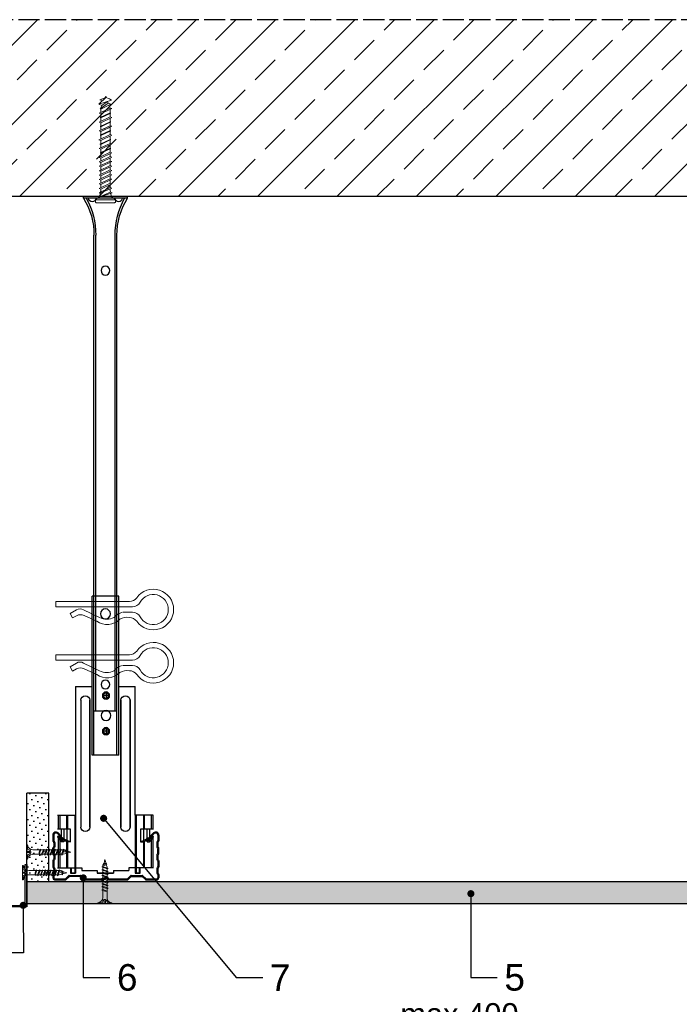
# Model space of a CAD drawing. Header units: millimetres. Extents: x 2264 to 5084, y 1145 to 2026.
# Tile 11 of 12: x 4338 to 4711, y 1469 to 2026. Entities that reach past the tile are written whole.
import ezdxf
from ezdxf import colors
from ezdxf.entities.mleader import LeaderData, LeaderLine
from ezdxf.math import Vec2, Vec3

# ---------------------------------------------------------------- set-up
doc = ezdxf.new("R2010")
doc.units = ezdxf.units.MM
doc.linetypes.add('ACAD_ISO02W100', pattern=[15, 12, -3])
for name, color, linetype, lineweight in [('_RIGIPS AKCESORIA', 7, 'Continuous', 18), ('_RIGIPS G-K', 7, 'Continuous', 25), ('_RIGIPS PROFIL', 7, 'Continuous', 9), ('PRZERYWANA', 7, 'ACAD_ISO02W100', 25)]:
    doc.layers.add(name, color=color, linetype=linetype, lineweight=lineweight)
doc.layers.add('A-ANNO-REV-03', color=7, linetype='Continuous')
doc.styles.get("Standard").update_dxf_attribs({"font": 'arial.ttf'})
doc.dimstyles.new('ISO-25', dxfattribs={"dimtxt": 2.5, "dimasz": 2.5, "dimexe": 1.25, "dimexo": 0.625, "dimtad": 1, "dimtxsty": 'Standard', "dimcen": 2.5, "dimadec": 0, "dimazin": 0, "dimtfac": 1, "dimtmove": 0, "dimatfit": 3, "dimfxl": 1, "dimarcsym": 0})

# ---------------------------------------------------------------- blocks, each defined once
blk = doc.blocks.new('TN 25')
at = {"layer": '_RIGIPS AKCESORIA'}
for p, q in [((0, -0.84), (0, 7.16)), ((0, 7.16), (0.46, 7.16)), ((0.46, 7.16), (0.46, 4.78)), ((0.46, 4.78), (0, 4.78)), ((0, 3.5), (1.77, 3.5)), ((0, 2.83), (1.77, 2.83)), ((0.46, 1.64), (0, 1.64)), ((0.46, -0.84), (0.46, 1.64)), ((1.77, 3.5), (1.77, 4.2)), ((1.77, 2.83), (1.77, 2.18)), ((3.02, 4.46), (8.47, 4.46)), ((7.49, 2.01), (3.55, 2.01)), ((7.12, 4.46), (7.12, 3.18)), ((8.03, 2.01), (7.12, 4.46)), ((7.12, 3.18), (7.65, 1.53)), ((7.65, 1.53), (8.03, 2.01)), ((9.41, 2.01), (8.03, 2.01)), ((8.47, 4.46), (8.79, 5)), ((9.61, 1.51), (8.47, 4.46)), ((8.79, 5), (9.93, 2.01)), ((9, 4.46), (10.1, 4.46)), ((9.93, 2.01), (9.61, 1.51)), ((11.04, 2.01), (9.93, 2.01)), ((10.1, 4.46), (10.41, 5)), ((11.23, 1.51), (10.1, 4.46)), ((10.41, 5), (11.56, 2.01)), ((10.62, 4.46), (11.67, 4.46)), ((11.56, 2.01), (11.23, 1.51)), ((12.61, 2.01), (11.56, 2.01)), ((11.67, 4.46), (11.99, 5)), ((12.81, 1.51), (11.67, 4.46)), ((11.99, 5), (13.14, 2.01)), ((12.2, 4.46), (13.21, 4.46)), ((13.14, 2.01), (12.81, 1.51)), ((14.15, 2.01), (13.14, 2.01)), ((13.21, 4.46), (13.52, 5)), ((14.34, 1.51), (13.21, 4.46)), ((13.52, 5), (14.67, 2.01)), ((13.73, 4.46), (14.8, 4.46)), ((14.67, 2.01), (14.34, 1.51)), ((15.74, 2.01), (14.67, 2.01)), ((14.8, 4.46), (15.12, 5)), ((15.94, 1.51), (14.8, 4.46)), ((15.12, 5), (16.26, 2.01)), ((15.33, 4.46), (16.42, 4.46)), ((16.26, 2.01), (15.94, 1.51)), ((17.36, 2.01), (16.26, 2.01)), ((16.42, 4.46), (16.73, 5)), ((17.55, 1.51), (16.42, 4.46)), ((16.73, 5), (17.88, 2.01)), ((16.94, 4.46), (17.99, 4.46)), ((17.88, 2.01), (17.55, 1.51)), ((18.93, 2.01), (17.88, 2.01)), ((17.99, 4.46), (18.31, 5)), ((19.13, 1.51), (17.99, 4.46)), ((18.31, 5), (19.45, 2.01)), ((18.52, 4.46), (19.68, 4.46)), ((19.45, 2.01), (19.13, 1.51)), ((19.45, 2.01), (20.62, 2.01)), ((19.68, 4.46), (20, 5)), ((20.82, 1.51), (19.68, 4.46)), ((20, 5), (21.14, 2.01)), ((20.21, 4.46), (20.7, 4.46)), ((20.7, 4.46), (22.28, 3.98)), ((21.14, 2.01), (20.82, 1.51)), ((21.14, 2.01), (21.81, 2.12)), ((21.85, 1.83), (21.67, 3.28)), ((21.67, 3.28), (22.14, 2.4)), ((22.14, 2.4), (21.85, 1.83)), ((22.7, 2.36), (22.14, 2.4)), ((22.28, 3.98), (22.56, 4.37)), ((22.7, 2.36), (22.28, 3.98)), ((22.56, 4.37), (23.03, 2.71)), ((23.03, 2.71), (22.7, 2.36)), ((22.71, 3.85), (25, 3.24)), ((25, 3.24), (23.03, 2.71)), ((0, -0.84), (0.46, -0.84))]:
    blk.add_line(p, q, dxfattribs=at)
for centre, major_axis, ratio, start_param, end_param in [((3.09, 7.67), (0.17, 3.2), 0.826134, 1.773653, 3.180586), ((-0.04, 0.9), (0, 3.93), 0.848176, -0.720942, -0.151112), ((3.37, -1.57), (0.28, 3.57), 0.832181, 0.035984, 1.430787), ((-2.73, 15.91), (0, 14.76), 0.848176, 3.399396, 3.475072), ((0.59, 4.62), (0, 2.81), 0.848176, 3.475072, 3.862535), ((1.66, 3.18), (0, 0.895), 0.848176, -1.552777, -0.720942), ((1.66, 3.18), (0, 0.895), 0.848176, 3.862535, 4.730408)]:
    blk.add_ellipse(centre, major_axis=major_axis, ratio=ratio, start_param=start_param, end_param=end_param, dxfattribs=at)
blk = doc.blocks.new('CD 60 ULTRASTIL')
h = blk.add_hatch()
h.set_pattern_fill('ANSI31', color=256, scale=0.3, style=0)
h.paths.add_polyline_path([(542.88, 684.5, -0.302776), (543.49, 684.5), (544.54, 683.79, 0.148069), (544.85, 683.7), (555.42, 683.7, 0.198912), (555.81, 683.86), (557.38, 685.44, -0.198912), (557.77, 685.6), (563.59, 685.6, -0.198912), (563.98, 685.44), (565.55, 683.86, 0.198912), (565.94, 683.7), (572.18, 683.7, 0.414214), (573.18, 684.7), (573.18, 686.74, 0.198912), (573.02, 687.12), (572.74, 687.4, -0.198912), (572.58, 687.79), (572.58, 689.87, -0.198912), (572.74, 690.26), (573.02, 690.54, 0.198912), (573.18, 690.93), (573.18, 694.47, 0.198912), (573.02, 694.86), (572.74, 695.14, -0.198912), (572.58, 695.53), (572.58, 697.61, -0.198912), (572.74, 698), (573.02, 698.28, 0.198912), (573.18, 698.67), (573.18, 701.47, 0.198912), (573.02, 701.86), (572.74, 702.14, -0.198912), (572.58, 702.53), (572.58, 704.61, -0.198912), (572.74, 705), (573.02, 705.28, 0.198912), (573.18, 705.67), (573.18, 708.9, 0.666128), (570.12, 710.18), (568.55, 708.63), (568.93, 708.24), (570.5, 709.79, -0.666128), (572.63, 708.9), (572.63, 705.9, -0.198912), (572.47, 705.51), (572.19, 705.23, 0.198912), (572.03, 704.84), (572.03, 702.3, 0.198912), (572.19, 701.91), (572.47, 701.63, -0.198912), (572.63, 701.25), (572.63, 698.9, -0.198912), (572.47, 698.51), (572.19, 698.23, 0.198912), (572.03, 697.84), (572.03, 695.3, 0.198912), (572.19, 694.91), (572.47, 694.63, -0.198912), (572.63, 694.25), (572.63, 691.16, -0.198912), (572.47, 690.77), (572.19, 690.49, 0.198912), (572.03, 690.1), (572.03, 687.56, 0.198912), (572.19, 687.17), (572.47, 686.9, -0.198912), (572.63, 686.51), (572.63, 684.7, -0.414214), (572.18, 684.25), (566.17, 684.25, -0.198912), (565.78, 684.41), (564.2, 685.99, 0.198912), (563.82, 686.15), (557.55, 686.15, 0.198912), (557.16, 685.99), (555.58, 684.41, -0.198912), (555.19, 684.25), (545.01, 684.25, -0.148069), (544.71, 684.34), (543.49, 685.16, 0.302776), (542.88, 685.16), (541.65, 684.34, -0.148069), (541.35, 684.25), (531.17, 684.25, -0.198912), (530.78, 684.41), (529.2, 685.99, 0.198912), (528.82, 686.15), (522.55, 686.15, 0.198912), (522.16, 685.99), (520.58, 684.41, -0.198912), (520.19, 684.25), (514.18, 684.25, -0.414214), (513.73, 684.7), (513.73, 686.51, -0.198912), (513.89, 686.9), (514.17, 687.17, 0.198912), (514.33, 687.56), (514.33, 690.1, 0.198912), (514.17, 690.49), (513.89, 690.77, -0.198912), (513.73, 691.16), (513.73, 694.25, -0.198912), (513.89, 694.63), (514.17, 694.91, 0.198912), (514.33, 695.3), (514.33, 697.84, 0.198912), (514.17, 698.23), (513.89, 698.51, -0.198912), (513.73, 698.9), (513.73, 701.25, -0.198912), (513.89, 701.63), (514.17, 701.91, 0.198912), (514.33, 702.3), (514.33, 704.84, 0.198912), (514.17, 705.23), (513.89, 705.51, -0.198912), (513.73, 705.9), (513.73, 708.9, -0.666128), (515.86, 709.79), (517.43, 708.24), (517.81, 708.63), (516.25, 710.18, 0.666128), (513.18, 708.9), (513.18, 705.67, 0.198912), (513.34, 705.28), (513.62, 705, -0.198912), (513.78, 704.61), (513.78, 702.53, -0.198912), (513.62, 702.14), (513.34, 701.86, 0.198912), (513.18, 701.47), (513.18, 698.67, 0.198912), (513.34, 698.28), (513.62, 698, -0.198912), (513.78, 697.61), (513.78, 695.53, -0.198912), (513.62, 695.14), (513.34, 694.86, 0.198912), (513.18, 694.47), (513.18, 690.93, 0.198912), (513.34, 690.54), (513.62, 690.26, -0.198912), (513.78, 689.87), (513.78, 687.79, -0.198912), (513.62, 687.4), (513.34, 687.12, 0.198912), (513.18, 686.74), (513.18, 684.7, 0.414214), (514.18, 683.7), (520.42, 683.7, 0.198912), (520.81, 683.86), (522.38, 685.44, -0.198912), (522.77, 685.6), (528.59, 685.6, -0.198912), (528.98, 685.44), (530.55, 683.86, 0.198912), (530.94, 683.7), (541.51, 683.7, 0.148069), (541.82, 683.79)])
for p, q in [((513.18, 708.9), (513.18, 705.67)), ((513.73, 708.9), (513.73, 705.9)), ((515.86, 709.79), (517.43, 708.24)), ((516.25, 710.18), (517.81, 708.63)), ((517.43, 708.24), (517.81, 708.63)), ((570.12, 710.18), (568.55, 708.63)), ((568.93, 708.24), (568.55, 708.63)), ((570.5, 709.79), (568.93, 708.24)), ((572.63, 708.9), (572.63, 705.9)), ((573.18, 708.9), (573.18, 705.67)), ((513.34, 705.28), (513.62, 705)), ((513.34, 701.86), (513.62, 702.14)), ((513.78, 704.61), (513.78, 702.53)), ((513.89, 705.51), (514.17, 705.23)), ((513.89, 701.63), (514.17, 701.91)), ((514.33, 704.84), (514.33, 702.3)), ((572.03, 704.84), (572.03, 702.3)), ((572.47, 705.51), (572.19, 705.23)), ((572.47, 701.63), (572.19, 701.91)), ((572.58, 704.61), (572.58, 702.53)), ((573.02, 705.28), (572.74, 705)), ((573.02, 701.86), (572.74, 702.14)), ((513.18, 698.67), (513.18, 701.47)), ((513.34, 698.28), (513.62, 698)), ((513.73, 698.9), (513.73, 701.25)), ((513.78, 697.61), (513.78, 695.53)), ((513.89, 698.51), (514.17, 698.23)), ((514.33, 697.84), (514.33, 695.3)), ((572.03, 697.84), (572.03, 695.3)), ((572.47, 698.51), (572.19, 698.23)), ((572.58, 697.61), (572.58, 695.53)), ((572.63, 698.9), (572.63, 701.25)), ((573.02, 698.28), (572.74, 698)), ((573.18, 698.67), (573.18, 701.47)), ((513.18, 694.47), (513.18, 690.93)), ((513.34, 694.86), (513.62, 695.14)), ((513.34, 690.54), (513.62, 690.26)), ((513.73, 694.25), (513.73, 691.16)), ((513.89, 694.63), (514.17, 694.91)), ((513.89, 690.77), (514.17, 690.49)), ((572.47, 694.63), (572.19, 694.91)), ((572.47, 690.77), (572.19, 690.49)), ((572.63, 694.25), (572.63, 691.16)), ((573.02, 694.86), (572.74, 695.14)), ((573.02, 690.54), (572.74, 690.26)), ((573.18, 694.47), (573.18, 690.93)), ((513.18, 686.74), (513.18, 684.7)), ((513.34, 687.12), (513.62, 687.4)), ((513.73, 686.51), (513.73, 684.7)), ((513.78, 689.87), (513.78, 687.79)), ((513.89, 686.9), (514.17, 687.17)), ((514.33, 690.1), (514.33, 687.56)), ((520.58, 684.41), (522.16, 685.99)), ((520.81, 683.86), (522.38, 685.44)), ((522.55, 686.15), (528.82, 686.15)), ((528.59, 685.6), (522.77, 685.6)), ((530.55, 683.86), (528.98, 685.44)), ((530.78, 684.41), (529.2, 685.99)), ((541.65, 684.34), (542.88, 685.16)), ((544.71, 684.34), (543.49, 685.16)), ((555.58, 684.41), (557.16, 685.99)), ((555.81, 683.86), (557.38, 685.44)), ((557.55, 686.15), (563.82, 686.15)), ((557.77, 685.6), (563.59, 685.6)), ((565.55, 683.86), (563.98, 685.44)), ((565.78, 684.41), (564.2, 685.99)), ((572.03, 690.1), (572.03, 687.56)), ((572.47, 686.9), (572.19, 687.17)), ((572.58, 689.87), (572.58, 687.79)), ((572.63, 686.51), (572.63, 684.7)), ((573.02, 687.12), (572.74, 687.4)), ((573.18, 686.74), (573.18, 684.7)), ((514.18, 684.25), (520.19, 684.25)), ((514.18, 683.7), (520.42, 683.7)), ((530.94, 683.7), (541.51, 683.7)), ((531.17, 684.25), (541.35, 684.25)), ((541.82, 683.79), (542.88, 684.5)), ((544.54, 683.79), (543.49, 684.5)), ((544.85, 683.7), (555.42, 683.7)), ((545.01, 684.25), (555.19, 684.25)), ((565.94, 683.7), (572.18, 683.7)), ((566.17, 684.25), (572.18, 684.25))]:
    blk.add_line(p, q)
for centre, radius, start, end in [((514.98, 708.9), 1.8, 45.3251, 180), ((514.98, 708.9), 1.25, 45.3251, 180), ((571.38, 708.9), 1.8, 360, 134.6749), ((571.38, 708.9), 1.25, 360, 134.6749), ((513.73, 705.67), 0.55, 180, 225), ((513.73, 701.47), 0.55, 135, 180), ((513.23, 704.61), 0.55, 0, 45), ((513.23, 702.53), 0.55, 315, 0), ((514.28, 705.9), 0.55, 180, 225), ((514.28, 701.25), 0.55, 135, 180), ((513.78, 704.84), 0.55, 0, 45), ((513.78, 702.3), 0.55, 315, 0), ((572.58, 704.84), 0.55, 135, 180), ((572.58, 702.3), 0.55, 180, 225), ((572.08, 705.9), 0.55, 315, 0), ((572.08, 701.25), 0.55, 0, 45), ((573.13, 704.61), 0.55, 135, 180), ((573.13, 702.53), 0.55, 180, 225), ((572.63, 705.67), 0.55, 315, 0), ((572.63, 701.47), 0.55, 0, 45), ((513.73, 698.67), 0.55, 180, 225), ((513.23, 697.61), 0.55, 360, 45), ((514.28, 698.9), 0.55, 180, 225), ((513.78, 697.84), 0.55, 0, 45), ((572.58, 697.84), 0.55, 135, 180), ((572.08, 698.9), 0.55, 315, 0), ((573.13, 697.61), 0.55, 135, 180), ((572.63, 698.67), 0.55, 315, 0), ((513.73, 694.47), 0.55, 135, 180), ((513.73, 690.93), 0.55, 180, 225), ((513.23, 695.53), 0.55, 315, 0), ((514.28, 694.25), 0.55, 135, 180), ((514.28, 691.16), 0.55, 180, 225), ((513.78, 695.3), 0.55, 315, 0), ((513.78, 690.1), 0.55, 360, 45), ((572.58, 695.3), 0.55, 180, 225), ((572.58, 690.1), 0.55, 135, 180), ((572.08, 694.25), 0.55, 0, 45), ((572.08, 691.16), 0.55, 315, 0), ((573.13, 695.53), 0.55, 180, 225), ((572.63, 694.47), 0.55, 0, 45), ((572.63, 690.93), 0.55, 315, 0), ((513.73, 686.74), 0.55, 135, 180), ((513.23, 689.87), 0.55, 0, 45), ((513.23, 687.79), 0.55, 315, 0), ((514.28, 686.51), 0.55, 135, 180), ((513.78, 687.56), 0.55, 315, 360), ((522.55, 685.6), 0.55, 90, 135), ((522.77, 685.05), 0.55, 90, 135), ((528.59, 685.05), 0.55, 45, 90), ((528.82, 685.6), 0.55, 45, 90), ((543.18, 684.7), 0.55, 56.3099, 123.6901), ((557.55, 685.6), 0.55, 90, 135), ((557.77, 685.05), 0.55, 90, 135), ((563.59, 685.05), 0.55, 45, 90), ((563.82, 685.6), 0.55, 45, 90), ((572.58, 687.56), 0.55, 180, 225), ((572.08, 686.51), 0.55, 360, 45), ((573.13, 689.87), 0.55, 135, 180), ((573.13, 687.79), 0.55, 180, 225), ((572.63, 686.74), 0.55, 360, 45), ((514.18, 684.7), 1, 180, 270), ((514.18, 684.7), 0.45, 180, 270), ((520.19, 684.8), 0.55, 270, 315), ((520.42, 684.25), 0.55, 270, 315), ((530.94, 684.25), 0.55, 225, 270), ((531.17, 684.8), 0.55, 225, 270), ((541.35, 684.8), 0.55, 270, 303.6901), ((541.51, 684.25), 0.55, 270, 303.6901), ((543.18, 684.04), 0.55, 56.3099, 123.6901), ((544.85, 684.25), 0.55, 236.3099, 270), ((545.01, 684.8), 0.55, 236.3099, 270), ((555.19, 684.8), 0.55, 270, 315), ((555.42, 684.25), 0.55, 270, 315), ((565.94, 684.25), 0.55, 225, 270), ((566.17, 684.8), 0.55, 225, 270), ((572.18, 684.7), 1, 270, 0), ((572.18, 684.7), 1, 270, 360), ((572.18, 684.7), 0.45, 270, 360)]:
    blk.add_arc(centre, radius, start, end)
blk = doc.blocks.new('_ArchTick')
at = {"color": 0, "linetype": 'ByBlock', "const_width": 0.15}
blk.add_lwpolyline([(-0.5, -0.5), (0.5, 0.5)], dxfattribs=at)
blk = doc.blocks.new('*D19')
at = {"layer": '_RIGIPS PROFIL', "color": 0, "lineweight": -2, "transparency": 16777216}
for p, q in [((4386.89, 1455.1), (4386.89, 1452.85)), ((4386.89, 1454.1), (4786.89, 1454.1)), ((4786.89, 1455.1), (4786.89, 1452.85))]:
    blk.add_line(p, q, dxfattribs=at)
at = {"layer": 'Defpoints', "color": 0, "transparency": 16777216}
for p in [(4386.89, 1538.49), (4786.89, 1538.49), (4786.89, 1454.1)]:
    blk.add_point(p, dxfattribs=at)
at = {"layer": '_RIGIPS PROFIL', "color": 0, "lineweight": -2, "transparency": 16777216, "xscale": 5, "yscale": 5, "zscale": 5, "rotation": 180}
blk.add_blockref('_ArchTick', (4386.89, 1454.1), dxfattribs=at)
at = {"layer": '_RIGIPS PROFIL', "color": 0, "lineweight": -2, "transparency": 16777216, "xscale": 5, "yscale": 5, "zscale": 5}
blk.add_blockref('_ArchTick', (4786.89, 1454.1), dxfattribs=at)
at = {"layer": '_RIGIPS PROFIL', "color": 0, "transparency": 16777216, "insert": (4586.89, 1463.48), "char_height": 12.5, "attachment_point": 5}
blk.add_mtext('max 400', dxfattribs=at)
blk = doc.blocks.new('wieszak noniuszowy widok')
for p, q in [((367.75, 93.63), (382.75, 93.63)), ((367.75, 3.63), (367.75, 93.63)), ((368.75, 3.63), (368.75, 93.63)), ((381.75, 3.63), (381.75, 93.63)), ((382.75, 3.63), (382.75, 93.63)), ((367.75, 42.47), (358.34, 42.47)), ((358.34, -30.29), (358.34, 42.47)), ((374.93, 39.42), (374.93, 35.32)), ((392.15, 42.47), (382.75, 42.47)), ((392.15, 42.47), (392.15, -30.29)), ((392.15, 42.47), (392.15, -30.29)), ((361.34, -36.95), (361.34, 34.79)), ((361.34, 34.79), (361.34, -36.95)), ((366.47, 34.79), (366.47, -36.95)), ((366.47, -36.95), (366.47, 34.79)), ((372.87, 37.38), (376.99, 37.38)), ((384.02, -36.95), (384.02, 34.79)), ((384.02, 34.79), (384.02, -36.95)), ((389.14, 34.79), (389.14, -36.95)), ((389.14, 34.79), (389.14, -36.95)), ((372.87, 17.23), (376.99, 17.23)), ((374.93, 19.27), (374.93, 15.17)), ((367.75, 3.63), (382.75, 3.63)), ((348.22, -30.29), (358.37, -30.29)), ((348.44, -30.29), (348.44, -38.17)), ((349.43, -30.29), (349.43, -38.17)), ((353.28, -30.29), (353.28, -38.17)), ((353.8, -30.29), (353.8, -38.17)), ((357.85, -30.29), (357.85, -63.08)), ((358.37, -30.29), (358.37, -63.08)), ((392.13, -30.29), (392.13, -63.08)), ((392.15, -30.29), (392.15, -60.01)), ((392.15, -30.29), (392.15, -60.01)), ((402.37, -30.29), (392.16, -30.29)), ((392.64, -30.29), (392.64, -63.08)), ((396.7, -30.29), (396.7, -38.17)), ((397.21, -30.29), (397.21, -38.17)), ((401.07, -30.29), (401.07, -38.17)), ((402.06, -30.29), (402.06, -38.17)), ((348.13, -38.17), (355.47, -38.17)), ((350.32, -38.17), (350.32, -45.34)), ((351.68, -45.34), (351.68, -38.17)), ((353.44, -45.34), (353.44, -38.17)), ((355.47, -38.17), (355.47, -45.34)), ((395.03, -45.34), (395.03, -38.17)), ((395.03, -38.17), (402.39, -38.17)), ((397.05, -38.17), (397.05, -45.34)), ((398.82, -38.17), (398.82, -45.34)), ((400.18, -45.34), (400.18, -38.17)), ((348.11, -42.32), (348.14, -42.29)), ((348.11, -42.37), (348.11, -42.32)), ((348.12, -42.43), (348.11, -42.37)), ((348.15, -42.51), (348.12, -42.43)), ((348.14, -42.29), (348.17, -42.28)), ((348.19, -42.61), (348.15, -42.51)), ((348.17, -42.28), (348.23, -42.28)), ((349.22, -42.28), (348.19, -42.28)), ((348.26, -42.72), (348.19, -42.61)), ((348.23, -42.28), (348.31, -42.3)), ((348.34, -42.84), (348.26, -42.72)), ((348.31, -42.3), (348.41, -42.34)), ((348.45, -43), (348.34, -42.84)), ((348.41, -42.34), (348.53, -42.39)), ((348.44, -42.99), (348.44, -60.01)), ((348.58, -43.18), (348.45, -43)), ((349.57, -43.07), (348.5, -43.07)), ((348.53, -42.39), (348.66, -42.46)), ((348.72, -43.37), (348.58, -43.18)), ((348.66, -42.46), (348.81, -42.54)), ((348.89, -43.59), (348.72, -43.37)), ((348.81, -42.54), (348.96, -42.63)), ((349.08, -43.83), (348.89, -43.59)), ((348.96, -42.63), (349.14, -42.73)), ((349.28, -44.08), (349.08, -43.83)), ((349.15, -42.29), (349.13, -42.32)), ((349.13, -42.32), (349.13, -42.36)), ((349.13, -42.36), (349.14, -42.41)), ((349.14, -42.41), (349.16, -42.47)), ((349.14, -42.73), (349.38, -42.88)), ((349.18, -42.28), (349.15, -42.29)), ((349.16, -42.47), (349.19, -42.54)), ((349.22, -42.28), (349.18, -42.28)), ((349.19, -42.54), (349.24, -42.62)), ((349.28, -42.28), (349.22, -42.28)), ((349.24, -42.62), (349.3, -42.71)), ((349.34, -42.29), (349.28, -42.28)), ((349.49, -44.34), (349.28, -44.08)), ((349.3, -42.71), (349.44, -42.91)), ((349.43, -42.32), (349.34, -42.29)), ((349.38, -42.88), (349.66, -43.05)), ((349.52, -42.35), (349.43, -42.32)), ((349.43, -42.9), (349.43, -60.01)), ((349.44, -42.91), (349.55, -43.05)), ((349.72, -44.62), (349.49, -44.34)), ((349.62, -42.4), (349.52, -42.35)), ((349.55, -43.05), (349.68, -43.2)), ((349.74, -42.46), (349.62, -42.4)), ((349.66, -43.05), (349.96, -43.25)), ((350.92, -43.07), (349.68, -43.07)), ((349.68, -43.2), (349.82, -43.37)), ((349.88, -42.52), (349.74, -42.46)), ((349.82, -43.37), (349.98, -43.56)), ((350.03, -42.6), (349.88, -42.52)), ((349.96, -43.25), (350.28, -43.46)), ((349.98, -43.56), (350.15, -43.76)), ((350.2, -42.69), (350.03, -42.6)), ((350.15, -43.76), (350.34, -43.96)), ((350.38, -42.79), (350.2, -42.69)), ((350.28, -43.46), (350.63, -43.68)), ((350.34, -43.96), (350.54, -44.17)), ((350.58, -42.89), (350.38, -42.79)), ((350.54, -44.17), (350.75, -44.4)), ((350.78, -43), (350.58, -42.89)), ((350.63, -43.68), (350.99, -43.91)), ((350.75, -44.4), (350.97, -44.63)), ((351, -43.12), (350.78, -43)), ((350.99, -43.91), (351.36, -44.14)), ((351.23, -43.25), (351, -43.12)), ((351.48, -43.37), (351.23, -43.25)), ((351.36, -44.14), (351.74, -44.37)), ((351.99, -43.64), (351.48, -43.37)), ((351.74, -44.37), (352.07, -44.57)), ((352.52, -43.92), (351.99, -43.64)), ((353.08, -44.19), (352.52, -43.92)), ((353.43, -44.35), (353.08, -44.19)), ((353.8, -44.52), (353.43, -44.35)), ((354.66, -44.92), (353.8, -44.52)), ((353.8, -44.52), (353.8, -60.01)), ((396.7, -44.52), (395.84, -44.92)), ((397.07, -44.35), (396.7, -44.52)), ((396.7, -44.52), (396.7, -60.01)), ((397.42, -44.19), (397.07, -44.35)), ((397.98, -43.92), (397.42, -44.19)), ((398.51, -43.64), (397.98, -43.92)), ((398.43, -44.57), (398.76, -44.37)), ((399.02, -43.37), (398.51, -43.64)), ((398.76, -44.37), (399.13, -44.14)), ((399.26, -43.25), (399.02, -43.37)), ((399.13, -44.14), (399.51, -43.91)), ((399.49, -43.12), (399.26, -43.25)), ((399.71, -43), (399.49, -43.12)), ((399.51, -43.91), (399.87, -43.68)), ((399.53, -44.63), (399.74, -44.4)), ((399.58, -43.07), (400.82, -43.07)), ((399.92, -42.89), (399.71, -43)), ((399.74, -44.4), (399.96, -44.17)), ((399.87, -43.68), (400.21, -43.46)), ((400.12, -42.79), (399.92, -42.89)), ((399.96, -44.17), (400.16, -43.96)), ((400.3, -42.69), (400.12, -42.79)), ((400.16, -43.96), (400.35, -43.76)), ((400.21, -43.46), (400.54, -43.25)), ((400.46, -42.6), (400.3, -42.69)), ((400.35, -43.76), (400.52, -43.56)), ((400.62, -42.52), (400.46, -42.6)), ((400.52, -43.56), (400.68, -43.37)), ((400.54, -43.25), (400.84, -43.05)), ((400.76, -42.46), (400.62, -42.52)), ((400.68, -43.37), (400.82, -43.2)), ((400.88, -42.4), (400.76, -42.46)), ((401.01, -44.34), (400.78, -44.62)), ((400.82, -43.2), (400.95, -43.05)), ((400.84, -43.05), (401.12, -42.88)), ((400.98, -42.35), (400.88, -42.4)), ((400.93, -43.07), (402, -43.07)), ((400.95, -43.05), (401.06, -42.91)), ((401.07, -42.32), (400.98, -42.35)), ((401.22, -44.08), (401.01, -44.34)), ((401.06, -42.91), (401.2, -42.71)), ((401.15, -42.29), (401.07, -42.32)), ((401.07, -42.9), (401.07, -60.01)), ((401.12, -42.88), (401.36, -42.73)), ((401.22, -42.28), (401.15, -42.29)), ((401.2, -42.71), (401.26, -42.62)), ((401.27, -42.28), (401.22, -42.28)), ((401.42, -43.83), (401.22, -44.08)), ((401.26, -42.62), (401.3, -42.54)), ((401.32, -42.28), (401.27, -42.28)), ((401.27, -42.28), (402.31, -42.28)), ((401.3, -42.54), (401.34, -42.47)), ((401.35, -42.29), (401.32, -42.28)), ((401.34, -42.47), (401.36, -42.41)), ((401.36, -42.32), (401.35, -42.29)), ((401.37, -42.36), (401.36, -42.32)), ((401.36, -42.41), (401.37, -42.36)), ((401.36, -42.73), (401.54, -42.63)), ((401.61, -43.59), (401.42, -43.83)), ((401.54, -42.63), (401.69, -42.54)), ((401.77, -43.37), (401.61, -43.59)), ((401.69, -42.54), (401.84, -42.46)), ((401.92, -43.18), (401.77, -43.37)), ((401.84, -42.46), (401.97, -42.39)), ((402.05, -43), (401.92, -43.18)), ((401.97, -42.39), (402.09, -42.34)), ((402.16, -42.84), (402.05, -43)), ((402.06, -42.99), (402.06, -60.01)), ((402.09, -42.34), (402.18, -42.3)), ((402.24, -42.72), (402.16, -42.84)), ((402.18, -42.3), (402.26, -42.28)), ((402.3, -42.61), (402.24, -42.72)), ((402.26, -42.28), (402.33, -42.28)), ((402.35, -42.51), (402.3, -42.61)), ((402.33, -42.28), (402.36, -42.29)), ((402.38, -42.43), (402.35, -42.51)), ((402.36, -42.29), (402.39, -42.32)), ((402.39, -42.37), (402.38, -42.43)), ((402.39, -42.32), (402.39, -42.37)), ((350.01, -44.98), (349.72, -44.62)), ((350.32, -45.34), (350.01, -44.98)), ((351.68, -45.34), (350.32, -45.34)), ((350.97, -44.63), (351.19, -44.86)), ((351.19, -44.86), (351.43, -45.11)), ((351.43, -45.11), (351.68, -45.34)), ((352.07, -44.57), (352.41, -44.78)), ((352.41, -44.78), (352.77, -44.98)), ((352.77, -44.98), (353.14, -45.18)), ((353.14, -45.18), (353.28, -45.26)), ((353.28, -45.26), (353.36, -45.3)), ((353.28, -45.26), (353.28, -60.01)), ((353.36, -45.3), (353.44, -45.34)), ((355.47, -45.34), (353.44, -45.34)), ((355.47, -45.34), (354.66, -44.92)), ((395.84, -44.92), (395.03, -45.34)), ((395.03, -45.34), (397.05, -45.34)), ((397.05, -45.34), (397.13, -45.3)), ((397.13, -45.3), (397.21, -45.26)), ((397.21, -45.26), (397.36, -45.18)), ((397.21, -45.26), (397.21, -60.01)), ((397.36, -45.18), (397.73, -44.98)), ((397.73, -44.98), (398.09, -44.78)), ((398.09, -44.78), (398.43, -44.57)), ((398.82, -45.34), (399.07, -45.11)), ((398.82, -45.34), (400.18, -45.34)), ((399.07, -45.11), (399.3, -44.86)), ((399.3, -44.86), (399.53, -44.63)), ((400.49, -44.98), (400.18, -45.34)), ((400.78, -44.62), (400.49, -44.98)), ((348.11, -60.01), (361.93, -60.01)), ((355.57, -63.08), (355.57, -60.01)), ((356.08, -60.01), (356.08, -63.08)), ((361.93, -60.01), (361.93, -61.55)), ((361.93, -60.01), (361.93, -61.55)), ((388.57, -60.01), (388.57, -61.55)), ((402.39, -60.01), (388.57, -60.01)), ((388.57, -60.01), (388.57, -61.55)), ((394.42, -63.08), (394.42, -60.01)), ((394.93, -60.01), (394.93, -63.08)), ((357.85, -63.08), (355.57, -63.08)), ((356.08, -63.08), (355.57, -63.08)), ((356.08, -63.08), (358.37, -63.08)), ((358.37, -63.08), (357.85, -63.08)), ((370.64, -61.55), (361.93, -61.55)), ((370.64, -61.55), (370.64, -63.08)), ((370.64, -61.55), (370.64, -63.08)), ((379.86, -63.08), (370.64, -63.08)), ((370.64, -63.08), (379.86, -63.08)), ((388.57, -61.55), (379.86, -61.55)), ((379.86, -61.55), (379.86, -63.08)), ((379.86, -61.55), (379.86, -63.08)), ((392.13, -63.08), (394.42, -63.08)), ((392.64, -63.08), (392.13, -63.08)), ((394.93, -63.08), (392.64, -63.08)), ((394.93, -63.08), (394.42, -63.08))]:
    blk.add_line(p, q)
for centre, radius in [((375.25, 83.63), 2.81), ((374.93, 37.38), 2.06), ((374.93, 37.38), 1.46), ((374.93, 26.11), 2.81), ((374.93, 17.23), 2.06), ((374.93, 17.23), 1.46)]:
    blk.add_circle(centre, radius)
for centre, start, end in [((363.91, 34.79), 0, 180), ((386.58, 34.79), 0, 180), ((363.91, -36.95), 180, 0), ((386.58, -36.95), 180, 0)]:
    blk.add_arc(centre, 2.56, start, end)
blk = doc.blocks.new('noniusz gorny widok')
for p, q in [((418.67, 301.96), (418.67, 302.96)), ((418.67, 302.96), (443.67, 302.96)), ((418.67, 301.96), (443.67, 301.96)), ((421.67, 301.96), (425.67, 301.96)), ((443.67, 301.96), (443.67, 302.96)), ((424.67, 11.96), (424.67, 281.05)), ((425.67, 11.96), (425.67, 281.05)), ((436.67, 11.96), (436.67, 281.05)), ((437.67, 11.96), (437.67, 281.05)), ((424.67, 11.96), (437.67, 11.96))]:
    blk.add_line(p, q)
for centre in [(431.17, 261.05), (431.17, 26.96)]:
    blk.add_circle(centre, 2.5)
for centre, radius, start, end in [((386.97, 281.54), 37.7, 359.2509, 32.7784), ((383.61, 281.48), 42.06, 359.4173, 29.1348), ((423.67, 301.96), 2, 180, 0), ((478.72, 281.48), 42.06, 150.8652, 180.5827), ((438.67, 301.96), 2, 180, 0), ((475.36, 281.54), 37.7, 147.2216, 180.7491)]:
    blk.add_arc(centre, radius, start, end)
blk = doc.blocks.new('klamra')
at = {"layer": '_RIGIPS AKCESORIA'}
for p, q in [((6828.19, 2764.92), (6828.19, 2806.53)), ((6831.19, 2764.92), (6831.19, 2808.19)), ((6834.19, 2802.92), (6834.19, 2808.19)), ((6832.87, 2780.55), (6837.19, 2789.57)), ((6839.31, 2788.09), (6836.06, 2780.95)), ((6832.86, 2776.63), (6835, 2772.92)), ((6835, 2772.92), (6837.38, 2774.29)), ((6836.19, 2776.54), (6837.38, 2774.29)), ((6831.19, 2764.92), (6828.19, 2764.92))]:
    blk.add_line(p, q, dxfattribs=at)
for centre, radius, start, end in [((6832.69, 2820.02), 11.5, 305.1527, 234.8473), ((6832.69, 2820.02), 8.5, 298.7822, 241.2178), ((6826.19, 2808.19), 5, 0, 61.2178), ((6839.19, 2808.19), 5, 118.7822, 180), ((6823.19, 2806.53), 5, 0, 54.8473), ((6845.23, 2805.18), 8.16, 170.4436, 210.2847), ((6842.19, 2806.53), 5, 125.1527, 180), ((6843.93, 2805.32), 10.09, 195.2653, 228.1308), ((6831.19, 2793.92), 10, 324.3132, 45.573), ((6829.23, 2793.69), 8.97, 332.6387, 27.3613), ((6835.87, 2778.58), 3.59, 146.8414, 212.9715), ((6840.61, 2778.88), 5, 155.5109, 207.8622)]:
    blk.add_arc(centre, radius, start, end, dxfattribs=at)
blk = doc.blocks.new('kolek beton 65')
at = {"layer": '_RIGIPS AKCESORIA'}
for p, q in [((-125.96, -934.72), (-126.69, -936.74)), ((-125.3, -933.58), (-125.96, -934.72)), ((-122.91, -940.73), (-125.3, -933.58)), ((-123.47, -935.41), (-124.54, -935.85)), ((-122.93, -933.94), (-123.47, -935.41)), ((-123.47, -935.41), (-120.37, -939.96)), ((-120.25, -939.63), (-122.93, -933.94)), ((-120.86, -934.33), (-122.44, -934.98)), ((-120.81, -934.33), (-120.86, -934.33)), ((-120.48, -933.42), (-120.81, -934.33)), ((-117.85, -940.54), (-120.81, -934.33)), ((-117.51, -939.63), (-120.48, -933.42)), ((-118.08, -934.33), (-120.05, -934.33)), ((-117.93, -933.94), (-118.08, -934.33)), ((-118.08, -934.33), (-115.39, -940.02)), ((-115.25, -939.63), (-117.93, -933.94)), ((-115.81, -934.33), (-117.73, -934.33)), ((-115.48, -933.42), (-115.81, -934.33)), ((-112.85, -940.54), (-115.81, -934.33)), ((-112.51, -939.63), (-115.48, -933.42)), ((-113.08, -934.33), (-115.05, -934.33)), ((-112.93, -933.94), (-113.08, -934.33)), ((-113.08, -934.33), (-110.39, -940.02)), ((-110.25, -939.63), (-112.93, -933.94)), ((-110.81, -934.33), (-112.73, -934.33)), ((-110.48, -933.42), (-110.81, -934.33)), ((-110.48, -933.42), (-110.81, -934.33)), ((-108.28, -939.63), (-110.81, -934.33)), ((-107.85, -940.54), (-110.81, -934.33)), ((-107.51, -939.63), (-110.48, -933.42)), ((-108.08, -934.33), (-110.05, -934.33)), ((-107.51, -939.63), (-110.05, -934.33)), ((-107.93, -933.94), (-108.08, -934.33)), ((-108.08, -934.33), (-105.39, -940.02)), ((-105.25, -939.63), (-107.93, -933.94)), ((-105.81, -934.33), (-107.73, -934.33)), ((-105.48, -933.42), (-105.81, -934.33)), ((-102.85, -940.54), (-105.81, -934.33)), ((-102.51, -939.63), (-105.48, -933.42)), ((-103.08, -934.33), (-105.05, -934.33)), ((-102.93, -933.94), (-103.08, -934.33)), ((-103.08, -934.33), (-100.39, -940.02)), ((-100.25, -939.63), (-102.93, -933.94)), ((-100.81, -934.33), (-102.73, -934.33)), ((-100.48, -933.42), (-100.81, -934.33)), ((-97.85, -940.54), (-100.81, -934.33)), ((-97.51, -939.63), (-100.48, -933.42)), ((-98.08, -934.33), (-100.05, -934.33)), ((-97.93, -933.94), (-98.08, -934.33)), ((-98.08, -934.33), (-95.39, -940.02)), ((-95.25, -939.63), (-97.93, -933.94)), ((-95.81, -934.33), (-97.73, -934.33)), ((-95.48, -933.42), (-95.81, -934.33)), ((-92.85, -940.54), (-95.81, -934.33)), ((-92.51, -939.63), (-95.48, -933.42)), ((-93.31, -934.33), (-95.05, -934.33)), ((-92.98, -933.42), (-93.31, -934.33)), ((-90.35, -940.54), (-93.31, -934.33)), ((-90.01, -939.63), (-92.98, -933.42)), ((-90.81, -934.33), (-92.55, -934.33)), ((-90.48, -933.42), (-90.81, -934.33)), ((-87.85, -940.54), (-90.81, -934.33)), ((-87.51, -939.63), (-90.48, -933.42)), ((-88.31, -934.33), (-90.05, -934.33)), ((-87.98, -933.42), (-88.31, -934.33)), ((-85.35, -940.54), (-88.31, -934.33)), ((-85.01, -939.63), (-87.98, -933.42)), ((-85.81, -934.33), (-87.55, -934.33)), ((-85.48, -933.42), (-85.81, -934.33)), ((-82.85, -940.54), (-85.81, -934.33)), ((-82.51, -939.63), (-85.48, -933.42)), ((-83.31, -934.33), (-85.05, -934.33)), ((-82.98, -933.42), (-83.31, -934.33)), ((-80.35, -940.54), (-83.31, -934.33)), ((-80.01, -939.63), (-82.98, -933.42)), ((-80.81, -934.33), (-82.55, -934.33)), ((-80.48, -933.42), (-80.81, -934.33)), ((-77.85, -940.54), (-80.81, -934.33)), ((-77.51, -939.63), (-80.48, -933.42)), ((-80.05, -934.33), (-78.31, -934.33)), ((-77.98, -933.42), (-78.31, -934.33)), ((-75.35, -940.54), (-78.31, -934.33)), ((-75.01, -939.63), (-77.98, -933.42)), ((-75.81, -934.33), (-77.55, -934.33)), ((-75.47, -933.37), (-75.81, -934.33)), ((-72.85, -940.54), (-75.81, -934.33)), ((-75.47, -933.37), (-72.61, -939.89)), ((-72.91, -933.23), (-73.27, -934.2)), ((-73.27, -934.2), (-70.43, -940.67)), ((-70.43, -940.67), (-72.91, -933.23)), ((-68.91, -931.37), (-69.76, -932.23)), ((-69.76, -932.23), (-69.76, -941.73)), ((-67.81, -931.28), (-68.91, -931.37)), ((-68.91, -942.59), (-68.91, -931.37)), ((-67.26, -942.18), (-67.26, -931.78)), ((-126.91, -936.37), (-127.26, -936.98)), ((-126.9, -936.83), (-127.26, -936.98)), ((-126.72, -937.2), (-127.26, -936.98)), ((-127.02, -936.57), (-125.7, -939.37)), ((-125.41, -940.08), (-126.91, -936.37)), ((-126.69, -936.74), (-126.75, -936.77)), ((-126.69, -936.74), (-122.91, -940.73)), ((-124.89, -938.64), (-125.41, -940.08)), ((-122.3, -939.04), (-124.54, -935.85)), ((-122.3, -939.04), (-122.91, -940.73)), ((-120.86, -939.63), (-122.3, -939.04)), ((-120.6, -939.63), (-120.86, -939.63)), ((-120.25, -939.63), (-120.37, -939.96)), ((-118.28, -939.63), (-120.25, -939.63)), ((-117.51, -939.63), (-117.85, -940.54)), ((-115.58, -939.63), (-117.51, -939.63)), ((-115.25, -939.63), (-115.39, -940.02)), ((-113.28, -939.63), (-115.25, -939.63)), ((-112.51, -939.63), (-112.85, -940.54)), ((-110.6, -939.63), (-112.51, -939.63)), ((-110.25, -939.63), (-110.39, -940.02)), ((-108.28, -939.63), (-110.25, -939.63)), ((-107.51, -939.63), (-107.85, -940.54)), ((-107.51, -939.63), (-107.85, -940.54)), ((-105.6, -939.63), (-107.51, -939.63)), ((-105.25, -939.63), (-105.39, -940.02)), ((-103.28, -939.63), (-105.25, -939.63)), ((-102.51, -939.63), (-102.91, -940.73)), ((-100.6, -939.63), (-102.51, -939.63)), ((-100.25, -939.63), (-100.41, -940.08)), ((-98.28, -939.63), (-100.25, -939.63)), ((-97.51, -939.63), (-97.85, -940.54)), ((-95.6, -939.63), (-97.51, -939.63)), ((-95.25, -939.63), (-95.39, -940.02)), ((-93.28, -939.63), (-95.25, -939.63)), ((-92.51, -939.63), (-92.85, -940.54)), ((-90.78, -939.63), (-92.51, -939.63)), ((-90.01, -939.63), (-90.35, -940.54)), ((-88.28, -939.63), (-90.01, -939.63)), ((-87.51, -939.63), (-87.85, -940.54)), ((-85.78, -939.63), (-87.51, -939.63)), ((-85.01, -939.63), (-85.35, -940.54)), ((-83.28, -939.63), (-85.01, -939.63)), ((-82.51, -939.63), (-82.85, -940.54)), ((-80.78, -939.63), (-82.51, -939.63)), ((-80.01, -939.63), (-80.35, -940.54)), ((-78.28, -939.63), (-80.01, -939.63)), ((-77.51, -939.63), (-77.85, -940.54)), ((-77.51, -939.63), (-75.78, -939.63)), ((-75.01, -939.63), (-75.35, -940.54)), ((-72.61, -939.89), (-72.85, -940.54)), ((-68.91, -942.59), (-69.76, -941.73)), ((-67.81, -942.68), (-68.91, -942.59))]:
    blk.add_line(p, q, dxfattribs=at)
for centre, radius, start, end in [((-74.88, -924.33), 10, 269.0428, 279.2887), ((-74.88, -924.33), 10, 282.9916, 297.2521), ((-70.76, -932.33), 1, 297.387, 0.1192), ((-67.76, -931.78), 0.5, 0, 95), ((-74.88, -949.63), 10, 80.5289, 90.7633), ((-74.88, -949.63), 10, 62.7479, 76.8682), ((-70.76, -941.63), 1, 359.8807, 62.6128), ((-67.76, -942.18), 0.5, 265, 360)]:
    blk.add_arc(centre, radius, start, end, dxfattribs=at)
blk = doc.blocks.new('kątownik 24x19')
at = {"layer": 'A-ANNO-REV-03'}
for p, q in [((-0.019, -0.0231), (-0.019, 0.0009)), ((-0.019, 0.0009), (0, 0.0009)), ((-0.0181, 0), (-0.0181, -0.0231)), ((0, 0), (-0.0181, 0)), ((0, 0.0009), (0, 0)), ((-0.0181, -0.0231), (-0.019, -0.0231))]:
    blk.add_line(p, q, dxfattribs=at)
blk = doc.blocks.new('_Dot')
at = {"color": 0, "linetype": 'ByBlock', "lineweight": -2}
blk.add_line((-0.5, 0), (-1, 0), dxfattribs=at)
at = {"color": 0, "linetype": 'ByBlock', "const_width": 0.5}
blk.add_lwpolyline([(-0.25, 0, 1), (0.25, 0, 1)], format="xyb", close=True, dxfattribs=at)

msp = doc.modelspace()

# ---------------------------------------------------------------- hatches: boundary and pattern name
at = {"layer": '_RIGIPS G-K'}
h = msp.add_hatch(dxfattribs=at)
h.set_pattern_fill('ANSI33', color=256, scale=5)
h.set_pattern_definition([(45, (2080.344, -421.45), (-22.45064, 22.45064), []), (45, (2102.795, -421.45), (-22.45064, 22.45064), [15.875, -7.9375])])
h.paths.add_polyline_path([(4186.736, 2025.994), (4186.736, 1925.994), (5084.416, 1925.994), (5084.416, 2025.994)])
h.paths.add_polyline_path([(4179.523, 1925.994), (4179.523, 2025.994), (3867.023, 2025.994), (3867.023, 1925.994)])
h = msp.add_hatch(dxfattribs=at)
h.set_pattern_fill('DOTS', color=256, scale=2, angle=-135, style=0)
h.set_pattern_definition([(225, (2816.1005, 4330.6892), (1.122532, -3.367596), [0, -3.175])])
h.paths.add_polyline_path([(4354.594, 1588.494), (4342.094, 1588.494), (4342.094, 1538.494), (4354.594, 1538.494)])
h = msp.add_hatch(dxfattribs=at)
h.set_pattern_fill('DOTS', color=256, scale=2, angle=-45, style=0)
h.set_pattern_definition([(315, (2101.2987, 2e-12), (3.367596, 1.122532), [0, -3.175])])
h.paths.add_polyline_path([(4342.094, 1538.494), (4342.094, 1525.994), (4918.494, 1525.994), (4918.494, 1538.494)])

# ---------------------------------------------------------------- linework, layer by layer
msp.add_line((5084.416, 1925.994), (4186.736, 1925.994))
for p, q in [((4342.094, 1525.994), (4342.094, 1588.494)), ((4354.594, 1588.494), (4342.094, 1588.494)), ((4354.594, 1538.494), (4354.594, 1588.494)), ((4918.494, 1538.494), (4342.094, 1538.494)), ((4930.994, 1525.994), (4342.094, 1525.994))]:
    msp.add_line(p, q, dxfattribs=at)
at = {"layer": 'PRZERYWANA'}
msp.add_line((5084.416, 2025.994), (4186.736, 2025.994), dxfattribs=at)

# ---------------------------------------------------------------- block references
at = {"xscale": -1}
for name, p in [('noniusz gorny widok', (4817.813, 1623.038)), ('wieszak noniuszowy widok', (4761.893, 1606.338))]:
    msp.add_blockref(name, p, dxfattribs=at)
at = {"color": 253, "rotation": 270}
for p in [(1593.699, 8525.098), (1593.699, 8495.002)]:
    msp.add_blockref('klamra', p, dxfattribs=at)
msp.add_blockref('CD 60 ULTRASTIL', (3843.663, 855.892))
at = {"layer": '_RIGIPS AKCESORIA', "rotation": 270}
msp.add_blockref('kolek beton 65', (5323.627, 1855.232), dxfattribs=at)
at = {"layer": '_RIGIPS AKCESORIA', "xscale": -1}
for p, rotation in [((4342.094, 1558.433), 180), ((4383.141, 1525.994), 270), ((4339.735, 1546.772), 180)]:
    msp.add_blockref('TN 25', p, dxfattribs=dict(at, rotation=rotation))
at = {"layer": 'A-ANNO-REV-03', "xscale": 1000, "yscale": 1000, "zscale": 1000, "rotation": 180}
msp.add_blockref('kątownik 24x19', (4323.094, 1525.094), dxfattribs=at)

# ---------------------------------------------------------------- dimensions: what is measured, and where the dimension line sits
at = {"layer": '_RIGIPS PROFIL'}
dim = msp.add_linear_dim(base=(4786.894, 1454.102), p1=(4386.894, 1538.494), p2=(4786.894, 1538.494), text='max 400', dimstyle='ISO-25', override={"dimtxt": 12.5, "dimasz": 5, "dimgap": 3, "dimblk1": 'ArchTick', "dimblk2": 'ArchTick', "dimsah": 1, "dimfxlon": 1}, dxfattribs=at)
dim.commit()
dim.dimension.update_dxf_attribs({"geometry": '*D19', "text_midpoint": (4586.894, 1463.484)})

# ---------------------------------------------------------------- leaders
at = {"layer": '_RIGIPS G-K'}
ml = msp.add_multileader_mtext('Standard', dxfattribs=at)
ml.set_content('4', color=256)
ml.set_leader_properties()
ml.set_arrow_properties(name='DOT')
ml.build(insert=Vec2(0, 0))
ml.multileader.update_dxf_attribs({"dogleg_length": 15})
ctx = ml.context
ctx.base_point, ctx.char_height, ctx.landing_gap_size, ctx.plane_origin = Vec3(4306.831, 1498.292), 15, 4, Vec3(4324.042, 1628.901)
ctx.text_align_type = 2
notes = []
notes.append((ctx, [(1, (1, 1, 0), (4340.207, 1498.292), (-1, 0), 15, [(0, [(4340.157, 1525.129)], 0, [])])]))
ctx.mtext.insert, ctx.mtext.alignment, ctx.mtext.flow_direction = Vec3(4321.207, 1505.792), 3, 5
at = {"layer": '_RIGIPS PROFIL'}
ml = msp.add_multileader_mtext('Standard', dxfattribs=at)
ml.set_content('7', color=256)
ml.set_leader_properties()
ml.set_arrow_properties(name='DOT')
ml.build(insert=Vec2(0, 0))
ml.multileader.update_dxf_attribs({"dogleg_length": 15})
ctx = ml.context
ctx.base_point, ctx.char_height, ctx.landing_gap_size, ctx.plane_origin = Vec3(4475.613, 1484.264), 15, 4, Vec3(4408.938, 1535.939)
notes.append((ctx, [(0, (1, 1, 0), (4460.613, 1484.264), (1, 0), 15, [(0, [(4385.63, 1574.331)], 0, [])])]))
ctx.mtext.insert, ctx.mtext.flow_direction = Vec3(4479.613, 1491.764), 5
ml = msp.add_multileader_mtext('Standard', dxfattribs=at)
ml.set_content('6', color=256)
ml.set_leader_properties()
ml.set_arrow_properties(name='DOT')
ml.build(insert=Vec2(0, 0))
ml.multileader.update_dxf_attribs({"dogleg_length": 15})
ctx = ml.context
ctx.base_point, ctx.char_height, ctx.landing_gap_size, ctx.plane_origin = Vec3(4389.133, 1484.264), 15, 4, Vec3(4322.458, 1535.939)
notes.append((ctx, [(0, (1, 1, 0), (4374.133, 1484.264), (1, 0), 15, [(0, [(4374.119, 1540.632)], 0, [])])]))
ctx.mtext.insert, ctx.mtext.flow_direction = Vec3(4393.133, 1491.892), 5
ml = msp.add_multileader_mtext('Standard', dxfattribs=at)
ml.set_content('5', color=256)
ml.set_leader_properties()
ml.set_arrow_properties(name='DOT')
ml.build(insert=Vec2(0, 0))
ml.multileader.update_dxf_attribs({"dogleg_length": 15})
ctx = ml.context
ctx.base_point, ctx.char_height, ctx.landing_gap_size, ctx.plane_origin = Vec3(4608.303, 1484.264), 15, 4, Vec3(4541.628, 1535.939)
notes.append((ctx, [(0, (1, 1, 0), (4593.303, 1484.264), (1, 0), 15, [(0, [(4593.377, 1531.727)], 0, [])])]))
ctx.mtext.insert, ctx.mtext.flow_direction = Vec3(4612.303, 1491.892), 5
for ctx, leaders in notes:
    for number, flags, end, landing, length, lines in leaders:
        leader = LeaderData()
        leader.index, (leader.has_last_leader_line, leader.has_dogleg_vector, leader.attachment_direction) = number, flags
        leader.last_leader_point, leader.dogleg_vector, leader.dogleg_length = Vec3(end), Vec3(landing), length
        for number, points, colour, breaks in lines:
            line = LeaderLine()
            line.index, line.vertices, line.color, line.breaks = number, Vec3.list(points), colors.encode_raw_color(colour), breaks
            leader.lines.append(line)
        ctx.leaders.append(leader)

doc.saveas('drawing.dxf')
